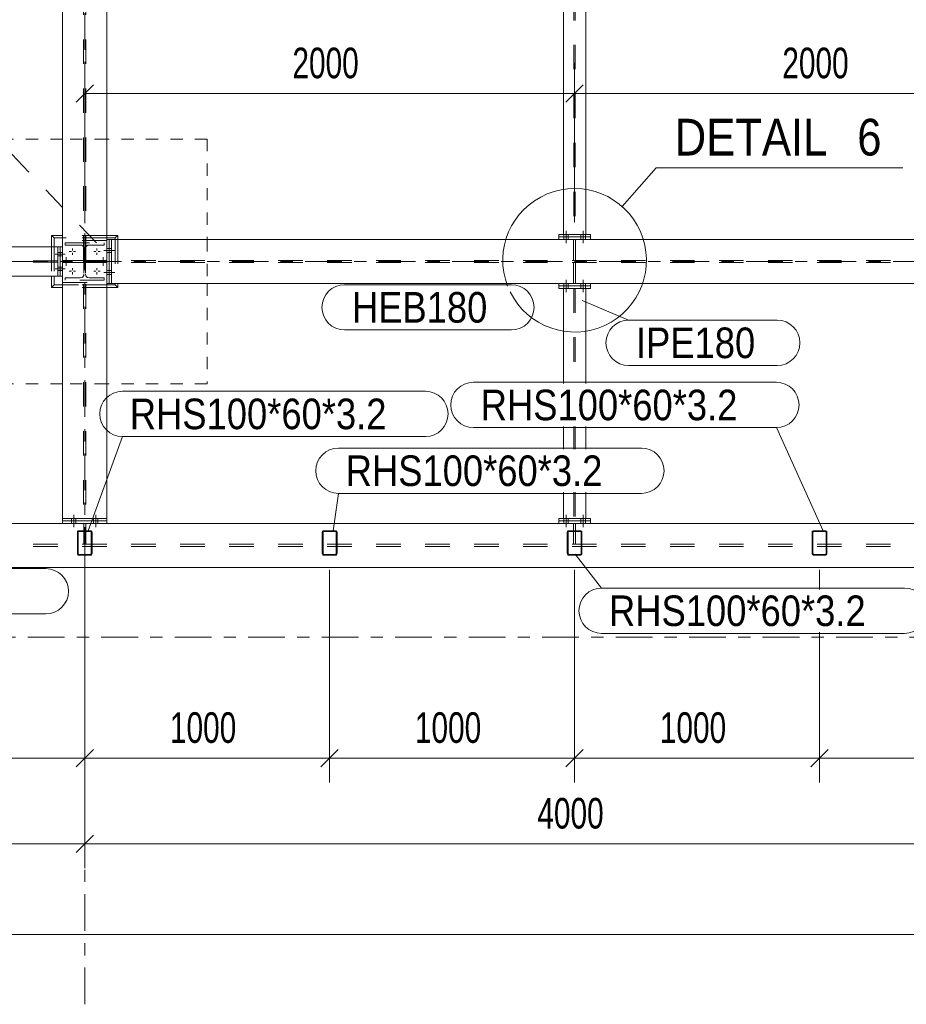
# Model space of a CAD drawing. Header units: millimetres. Extents: x -66 to 775, y -448 to 146.
# Tile 18 of 30: x 236 to 308, y -36 to 45. Entities that reach past the tile are written whole.
import ezdxf

# ---------------------------------------------------------------- set-up
doc = ezdxf.new("R2010")
doc.units = ezdxf.units.MM
for name, pattern in [('XKITLINE00', [0]), ('XKITLINE01', [4, 1, -1, 1, -1]), ('XKITLINE02', [4, 2, -2]), ('XKITLINE03', [6, 3, -1, 1, -1])]:
    doc.linetypes.add(name, pattern=pattern)
for name, color, linetype, lineweight in [('Kóta', 4, 'Continuous', 0), ('Mřížka', 4, 'Continuous', 0), ('Prvek', 2, 'Continuous', 0), ('Značka prvku', 2, 'Continuous', 0), ('Šroub', 3, 'Continuous', 0)]:
    doc.layers.add(name, color=color, linetype=linetype, lineweight=lineweight)
doc.styles.add('ARIAL', font='arial.ttf')
doc.styles.add('ARIAL_NARROW', font='ARIALN.TTF')

msp = doc.modelspace()

# ---------------------------------------------------------------- linework, layer by layer
at = {"color": 6, "linetype": 'XKITLINE00', "lineweight": 0}
for p, q in [((284.879, 29.689), (287.672, 32.856)), ((287.672, 32.856), (307.804, 32.856))]:
    msp.add_line(p, q, dxfattribs=at)
msp.add_arc((281, 25.292), 5.863, 206.16976, 201.09375, dxfattribs=at)
at = {"layer": 'Kóta', "color": 7, "linetype": 'XKITLINE00', "lineweight": 0}
for p, q in [((241, 28.32), (241, 41.418)), ((281, 28.4), (281, 41.418)), ((281, 28.4), (281, 41.418)), ((241.707, 39.625), (240.293, 38.211)), ((281.707, 39.625), (280.293, 38.211)), ((281.707, 39.625), (280.293, 38.211)), ((241, 38.918), (281, 38.918)), ((281, 38.918), (321, 38.918)), ((241, 1.085), (241, -24.388)), ((241, 1.085), (241, -24.388)), ((241, 0), (241, -17.388)), ((241, 0), (241, -17.388)), ((261, 0), (261, -17.388)), ((261, 0), (261, -17.388)), ((281, 0), (281, -17.388)), ((281, 0), (281, -17.388)), ((301, 0), (301, -1.593)), ((301, 0), (301, -1.593)), ((301, -5.093), (301, -17.388)), ((301, -5.093), (301, -17.388)), ((241.707, -14.681), (240.293, -16.095)), ((241.707, -14.681), (240.293, -16.095)), ((261.707, -14.681), (260.293, -16.095)), ((261.707, -14.681), (260.293, -16.095)), ((281.707, -14.681), (280.293, -16.095)), ((281.707, -14.681), (280.293, -16.095)), ((301.707, -14.681), (300.293, -16.095)), ((301.707, -14.681), (300.293, -16.095)), ((221, -15.388), (241, -15.388)), ((241, -15.388), (261, -15.388)), ((261, -15.388), (281, -15.388)), ((281, -15.388), (301, -15.388)), ((301, -15.388), (321, -15.388)), ((241.707, -21.68), (240.293, -23.095)), ((241.707, -21.68), (240.293, -23.095)), ((181, -22.388), (241, -22.388)), ((241, -22.388), (321, -22.388)), ((-0.8, -29.803), (322.8, -29.803))]:
    msp.add_line(p, q, dxfattribs=at)
at = {"layer": 'Kóta', "color": 3}
for p in [(241, 38.918), (281, 38.918), (281, 38.918), (241, -15.388), (241, -15.388), (261, -15.388), (261, -15.388), (281, -15.388), (281, -15.388), (301, -15.388), (301, -15.388), (241, -22.388), (241, -22.388)]:
    msp.add_point(p, dxfattribs=at)
at = {"layer": 'Mřížka', "color": 1, "linetype": 'XKITLINE03', "lineweight": 0}
for p, q in [((241, -35.5), (241, 107.2)), ((-29, 25.2), (351, 25.2)), ((218.353, -5.5), (351, -5.5))]:
    msp.add_line(p, q, dxfattribs=at)
at = {"layer": 'Prvek', "color": 3, "linetype": 'XKITLINE00', "lineweight": 0}
for p, q in [((239.2, 75.34), (239.2, 4.2)), ((242.8, 4.2), (242.8, 75.34)), ((280.09, 27.4), (280.09, 74.9)), ((281.91, 27.4), (281.91, 74.9)), ((280.09, 27.4), (279.7, 27.4)), ((279.7, 27.4), (279.7, 27.2)), ((280.09, 27.4), (281.91, 27.4)), ((282.3, 27.4), (281.91, 27.4)), ((282.3, 27.4), (282.3, 27.2)), ((238.3, 27.32), (238.3, 26.4)), ((239.2, 27.32), (238.3, 27.32)), ((238.5, 27.12), (238.3, 27.32)), ((238.5, 27.12), (238.5, 26.4)), ((239.2, 27.12), (238.5, 27.12)), ((243.7, 27.32), (242.8, 27.32)), ((243.5, 27.12), (242.8, 27.12)), ((242.8, 27), (243, 27)), ((243, 27), (243.2, 27)), ((243, 27), (243, 23.4)), ((243.2, 27), (243.2, 23.4)), ((243.2, 27), (318.8, 27)), ((243.7, 27.32), (243.5, 27.12)), ((243.5, 27.12), (243.5, 27)), ((243.7, 27.32), (243.7, 27)), ((282.3, 27.2), (279.7, 27.2)), ((282.3, 27.2), (279.7, 27.2)), ((279.7, 27.2), (279.7, 27)), ((282.3, 27.2), (282.3, 27)), ((183.2, 26.4), (238.8, 26.4)), ((238.8, 26.4), (238.8, 24)), ((238.8, 26.4), (239, 26.4)), ((239, 24), (239, 26.4)), ((239, 26.4), (239.2, 26.4)), ((183.2, 24), (238.8, 24)), ((238.3, 24), (238.3, 23.08)), ((238.5, 24), (238.5, 23.28)), ((239, 24), (238.8, 24)), ((239.2, 24), (239, 24)), ((243, 23.4), (242.8, 23.4)), ((243.2, 23.4), (243, 23.4)), ((243.2, 23.4), (318.8, 23.4)), ((243.5, 23.4), (243.5, 23.28)), ((243.7, 23.4), (243.7, 23.08)), ((279.7, 23.4), (279.7, 23.2)), ((282.3, 23.4), (282.3, 23.2)), ((238.3, 23.08), (238.5, 23.28)), ((239.2, 23.08), (238.3, 23.08)), ((238.5, 23.28), (239.2, 23.28)), ((243.5, 23.28), (242.8, 23.28)), ((243.7, 23.08), (242.8, 23.08)), ((243.5, 23.28), (243.7, 23.08)), ((282.3, 23.2), (279.7, 23.2)), ((279.7, 23.2), (279.7, 23)), ((282.3, 23.2), (279.7, 23.2)), ((280.09, 23), (279.7, 23)), ((281.91, 23), (280.09, 23)), ((280.09, 23), (280.09, 15.222)), ((281.91, 15.222), (281.91, 23)), ((282.3, 23), (281.91, 23)), ((282.3, 23.2), (282.3, 23)), ((280.09, 11.722), (280.09, 9.85)), ((281.91, 9.85), (281.91, 11.722)), ((280.09, 6.35), (280.09, 4.2)), ((281.91, 4.2), (281.91, 6.35)), ((239.2, 4.2), (242.8, 4.2)), ((239.2, 4.2), (239.2, 4)), ((242.8, 4.2), (242.8, 4)), ((279.7, 4.2), (279.7, 4)), ((280.09, 4.2), (279.7, 4.2)), ((280.09, 4.2), (281.91, 4.2)), ((282.3, 4.2), (281.91, 4.2)), ((282.3, 4.2), (282.3, 4)), ((167.2, 3.8), (322.8, 3.8)), ((242.8, 4), (239.2, 4)), ((242.8, 4), (239.2, 4)), ((239.2, 4), (239.2, 3.8)), ((242.8, 4), (242.8, 3.8)), ((282.3, 4), (279.7, 4)), ((282.3, 4), (279.7, 4)), ((279.7, 4), (279.7, 3.8)), ((282.3, 4), (282.3, 3.8)), ((240.41, 3.121), (240.4, 3.072)), ((240.4, 1.328), (240.4, 3.072)), ((240.437, 3.163), (240.41, 3.121)), ((240.479, 3.19), (240.437, 3.163)), ((240.464, 3.072), (240.469, 3.096)), ((240.464, 1.328), (240.464, 3.072)), ((240.469, 3.096), (240.483, 3.117)), ((240.528, 3.2), (240.479, 3.19)), ((240.483, 3.117), (240.504, 3.131)), ((240.504, 3.131), (240.528, 3.136)), ((240.528, 3.2), (241.472, 3.2)), ((240.528, 3.136), (241.472, 3.136)), ((241.521, 3.19), (241.472, 3.2)), ((241.472, 3.136), (241.496, 3.131)), ((241.496, 3.131), (241.517, 3.117)), ((241.517, 3.117), (241.531, 3.096)), ((241.563, 3.163), (241.521, 3.19)), ((241.531, 3.096), (241.536, 3.072)), ((241.536, 1.328), (241.536, 3.072)), ((241.59, 3.121), (241.563, 3.163)), ((241.6, 3.072), (241.59, 3.121)), ((241.6, 1.328), (241.6, 3.072)), ((260.41, 3.121), (260.4, 3.072)), ((260.4, 1.328), (260.4, 3.072)), ((260.437, 3.163), (260.41, 3.121)), ((260.479, 3.19), (260.437, 3.163)), ((260.464, 3.072), (260.469, 3.096)), ((260.464, 1.328), (260.464, 3.072)), ((260.469, 3.096), (260.483, 3.117)), ((260.528, 3.2), (260.479, 3.19)), ((260.483, 3.117), (260.504, 3.131)), ((260.504, 3.131), (260.528, 3.136)), ((260.528, 3.2), (261.472, 3.2)), ((260.528, 3.136), (261.472, 3.136)), ((261.521, 3.19), (261.472, 3.2)), ((261.472, 3.136), (261.496, 3.131)), ((261.496, 3.131), (261.517, 3.117)), ((261.517, 3.117), (261.531, 3.096)), ((261.563, 3.163), (261.521, 3.19)), ((261.531, 3.096), (261.536, 3.072)), ((261.536, 1.328), (261.536, 3.072)), ((261.59, 3.121), (261.563, 3.163)), ((261.6, 3.072), (261.59, 3.121)), ((261.6, 1.328), (261.6, 3.072)), ((280.41, 3.121), (280.4, 3.072)), ((280.4, 1.328), (280.4, 3.072)), ((280.437, 3.163), (280.41, 3.121)), ((280.479, 3.19), (280.437, 3.163)), ((280.464, 3.072), (280.469, 3.096)), ((280.464, 1.328), (280.464, 3.072)), ((280.469, 3.096), (280.483, 3.117)), ((280.528, 3.2), (280.479, 3.19)), ((280.483, 3.117), (280.504, 3.131)), ((280.504, 3.131), (280.528, 3.136)), ((280.528, 3.2), (281.472, 3.2)), ((280.528, 3.136), (281.472, 3.136)), ((281.521, 3.19), (281.472, 3.2)), ((281.472, 3.136), (281.496, 3.131)), ((281.496, 3.131), (281.517, 3.117)), ((281.517, 3.117), (281.531, 3.096)), ((281.563, 3.163), (281.521, 3.19)), ((281.531, 3.096), (281.536, 3.072)), ((281.536, 1.328), (281.536, 3.072)), ((281.59, 3.121), (281.563, 3.163)), ((281.6, 3.072), (281.59, 3.121)), ((281.6, 1.328), (281.6, 3.072)), ((300.41, 3.121), (300.4, 3.072)), ((300.4, 1.328), (300.4, 3.072)), ((300.437, 3.163), (300.41, 3.121)), ((300.479, 3.19), (300.437, 3.163)), ((300.464, 3.072), (300.469, 3.096)), ((300.464, 1.328), (300.464, 3.072)), ((300.469, 3.096), (300.483, 3.117)), ((300.528, 3.2), (300.479, 3.19)), ((300.483, 3.117), (300.504, 3.131)), ((300.504, 3.131), (300.528, 3.136)), ((300.528, 3.2), (301.472, 3.2)), ((300.528, 3.136), (301.472, 3.136)), ((301.521, 3.19), (301.472, 3.2)), ((301.472, 3.136), (301.496, 3.131)), ((301.496, 3.131), (301.517, 3.117)), ((301.517, 3.117), (301.531, 3.096)), ((301.563, 3.163), (301.521, 3.19)), ((301.531, 3.096), (301.536, 3.072)), ((301.536, 1.328), (301.536, 3.072)), ((301.59, 3.121), (301.563, 3.163)), ((301.6, 3.072), (301.59, 3.121)), ((301.6, 1.328), (301.6, 3.072)), ((240.4, 1.328), (240.41, 1.279)), ((240.41, 1.279), (240.437, 1.237)), ((240.437, 1.237), (240.479, 1.21)), ((240.469, 1.304), (240.464, 1.328)), ((240.483, 1.283), (240.469, 1.304)), ((240.479, 1.21), (240.528, 1.2)), ((240.504, 1.269), (240.483, 1.283)), ((240.528, 1.264), (240.504, 1.269)), ((240.528, 1.264), (241.472, 1.264)), ((240.528, 1.2), (241.472, 1.2)), ((241.496, 1.269), (241.472, 1.264)), ((241.472, 1.2), (241.521, 1.21)), ((241.517, 1.283), (241.496, 1.269)), ((241.531, 1.304), (241.517, 1.283)), ((241.521, 1.21), (241.563, 1.237)), ((241.536, 1.328), (241.531, 1.304)), ((241.563, 1.237), (241.59, 1.279)), ((241.59, 1.279), (241.6, 1.328)), ((260.4, 1.328), (260.41, 1.279)), ((260.41, 1.279), (260.437, 1.237)), ((260.437, 1.237), (260.479, 1.21)), ((260.469, 1.304), (260.464, 1.328)), ((260.483, 1.283), (260.469, 1.304)), ((260.479, 1.21), (260.528, 1.2)), ((260.504, 1.269), (260.483, 1.283)), ((260.528, 1.264), (260.504, 1.269)), ((260.528, 1.264), (261.472, 1.264)), ((260.528, 1.2), (261.472, 1.2)), ((261.496, 1.269), (261.472, 1.264)), ((261.472, 1.2), (261.521, 1.21)), ((261.517, 1.283), (261.496, 1.269)), ((261.531, 1.304), (261.517, 1.283)), ((261.521, 1.21), (261.563, 1.237)), ((261.536, 1.328), (261.531, 1.304)), ((261.563, 1.237), (261.59, 1.279)), ((261.59, 1.279), (261.6, 1.328)), ((280.4, 1.328), (280.41, 1.279)), ((280.41, 1.279), (280.437, 1.237)), ((280.437, 1.237), (280.479, 1.21)), ((280.469, 1.304), (280.464, 1.328)), ((280.483, 1.283), (280.469, 1.304)), ((280.479, 1.21), (280.528, 1.2)), ((280.504, 1.269), (280.483, 1.283)), ((280.528, 1.264), (280.504, 1.269)), ((280.528, 1.264), (281.472, 1.264)), ((280.528, 1.2), (281.472, 1.2)), ((281.496, 1.269), (281.472, 1.264)), ((281.472, 1.2), (281.521, 1.21)), ((281.517, 1.283), (281.496, 1.269)), ((281.531, 1.304), (281.517, 1.283)), ((281.521, 1.21), (281.563, 1.237)), ((281.536, 1.328), (281.531, 1.304)), ((281.563, 1.237), (281.59, 1.279)), ((281.59, 1.279), (281.6, 1.328)), ((300.4, 1.328), (300.41, 1.279)), ((300.41, 1.279), (300.437, 1.237)), ((300.437, 1.237), (300.479, 1.21)), ((300.469, 1.304), (300.464, 1.328)), ((300.483, 1.283), (300.469, 1.304)), ((300.479, 1.21), (300.528, 1.2)), ((300.504, 1.269), (300.483, 1.283)), ((300.528, 1.264), (300.504, 1.269)), ((300.528, 1.264), (301.472, 1.264)), ((300.528, 1.2), (301.472, 1.2)), ((301.496, 1.269), (301.472, 1.264)), ((301.472, 1.2), (301.521, 1.21)), ((301.517, 1.283), (301.496, 1.269)), ((301.531, 1.304), (301.517, 1.283)), ((301.521, 1.21), (301.563, 1.237)), ((301.536, 1.328), (301.531, 1.304)), ((301.563, 1.237), (301.59, 1.279)), ((301.59, 1.279), (301.6, 1.328)), ((167.2, 0.2), (322.8, 0.2))]:
    msp.add_line(p, q, dxfattribs=at)
at = {"layer": 'Prvek', "color": 7, "linetype": 'XKITLINE02', "lineweight": 0}
for p, q in [((240.915, 75.34), (240.915, 4.2)), ((241.085, 75.34), (241.085, 4.2)), ((280.947, 74.9), (280.947, 27.4)), ((281.053, 74.9), (281.053, 27.4)), ((281.91, 27.4), (280.09, 27.4)), ((243.5, 27.12), (238.5, 27.12)), ((238.5, 27.12), (238.5, 23.28)), ((242.8, 27.32), (239.2, 27.32)), ((242.8, 27.12), (239.2, 27.12)), ((242.8, 26.92), (239.2, 26.92)), ((239.2, 26.92), (239.2, 23.48)), ((239.4, 26.54), (239.4, 26.72)), ((239.4, 26.72), (242.6, 26.72)), ((242.6, 26.72), (242.6, 26.54)), ((242.8, 23.4), (242.8, 27)), ((242.8, 23.48), (242.8, 26.92)), ((243, 23.4), (243, 27)), ((243.2, 27), (243.2, 23.4)), ((243.5, 27.12), (243.5, 23.28)), ((243.5, 27), (243.5, 23.4)), ((243.7, 27), (243.7, 23.4)), ((282.3, 27), (279.7, 27)), ((281.08, 27), (280.92, 27)), ((280.92, 27), (280.92, 25.285)), ((281.08, 25.285), (281.08, 27)), ((238.3, 26.4), (238.3, 24)), ((238.5, 26.4), (238.5, 24)), ((238.8, 24), (238.8, 26.4)), ((239, 26.4), (239, 24)), ((239.2, 26.4), (239.2, 24)), ((240.64, 26.54), (239.4, 26.54)), ((240.64, 26.54), (240.755, 26.517)), ((240.917, 26.355), (240.94, 26.24)), ((240.94, 26.24), (240.94, 24.16)), ((241.06, 26.24), (241.083, 26.355)), ((241.06, 26.24), (241.06, 24.16)), ((241.245, 26.517), (241.36, 26.54)), ((242.6, 26.54), (241.36, 26.54)), ((238.8, 25.25), (183.2, 25.25)), ((238.8, 25.15), (183.2, 25.15)), ((240.91, 25.28), (239.2, 25.28)), ((239.2, 25.28), (239.2, 25.12)), ((239.2, 25.12), (240.91, 25.12)), ((240.91, 25.12), (240.91, 25.28)), ((242.8, 25.28), (241.09, 25.28)), ((241.09, 25.28), (241.09, 25.12)), ((241.09, 25.12), (242.8, 25.12)), ((242.8, 25.12), (242.8, 25.28)), ((318.8, 25.285), (243.2, 25.285)), ((318.8, 25.115), (243.2, 25.115)), ((280.92, 25.285), (281.08, 25.285)), ((280.92, 25.115), (280.92, 23.4)), ((281.08, 25.115), (280.92, 25.115)), ((281.08, 23.4), (281.08, 25.115)), ((240.94, 24.16), (240.917, 24.045)), ((241.083, 24.045), (241.06, 24.16)), ((239.2, 23.48), (242.8, 23.48)), ((239.4, 23.68), (239.4, 23.86)), ((239.4, 23.86), (240.64, 23.86)), ((242.6, 23.68), (239.4, 23.68)), ((240.755, 23.883), (240.64, 23.86)), ((241.36, 23.86), (241.245, 23.883)), ((241.36, 23.86), (242.6, 23.86)), ((242.6, 23.86), (242.6, 23.68)), ((282.3, 23.4), (279.7, 23.4)), ((280.92, 23.4), (281.08, 23.4)), ((238.5, 23.28), (243.5, 23.28)), ((242.8, 23.28), (239.2, 23.28)), ((242.8, 23.08), (239.2, 23.08)), ((281.91, 23), (280.09, 23)), ((280.947, 23), (280.947, 15.222)), ((281.053, 23), (281.053, 15.222)), ((280.947, 11.722), (280.947, 9.85)), ((281.053, 11.722), (281.053, 9.85)), ((280.947, 6.35), (280.947, 4.2)), ((281.053, 6.35), (281.053, 4.2)), ((242.8, 4.2), (239.2, 4.2)), ((281.91, 4.2), (280.09, 4.2)), ((242.8, 3.8), (239.2, 3.8)), ((241.08, 3.8), (240.92, 3.8)), ((240.92, 3.8), (240.92, 2.085)), ((241.08, 2.085), (241.08, 3.8)), ((282.3, 3.8), (279.7, 3.8)), ((281.08, 3.8), (280.92, 3.8)), ((280.92, 3.8), (280.92, 2.085)), ((281.08, 2.085), (281.08, 3.8)), ((240.4, 3.072), (240.41, 3.121)), ((240.4, 1.328), (240.4, 3.072)), ((240.41, 3.121), (240.437, 3.163)), ((240.437, 3.163), (240.479, 3.19)), ((240.469, 3.096), (240.464, 3.072)), ((240.464, 1.328), (240.464, 3.072)), ((240.483, 3.117), (240.469, 3.096)), ((240.479, 3.19), (240.528, 3.2)), ((240.504, 3.131), (240.483, 3.117)), ((240.528, 3.136), (240.504, 3.131)), ((240.528, 3.2), (241.472, 3.2)), ((240.528, 3.136), (241.472, 3.136)), ((241.472, 3.2), (241.521, 3.19)), ((241.496, 3.131), (241.472, 3.136)), ((241.517, 3.117), (241.496, 3.131)), ((241.531, 3.096), (241.517, 3.117)), ((241.521, 3.19), (241.563, 3.163)), ((241.536, 3.072), (241.531, 3.096)), ((241.536, 1.328), (241.536, 3.072)), ((241.563, 3.163), (241.59, 3.121)), ((241.59, 3.121), (241.6, 3.072)), ((241.6, 1.328), (241.6, 3.072)), ((260.4, 3.072), (260.41, 3.121)), ((260.4, 1.328), (260.4, 3.072)), ((260.41, 3.121), (260.437, 3.163)), ((260.437, 3.163), (260.479, 3.19)), ((260.469, 3.096), (260.464, 3.072)), ((260.464, 1.328), (260.464, 3.072)), ((260.483, 3.117), (260.469, 3.096)), ((260.479, 3.19), (260.528, 3.2)), ((260.504, 3.131), (260.483, 3.117)), ((260.528, 3.136), (260.504, 3.131)), ((260.528, 3.2), (261.472, 3.2)), ((260.528, 3.136), (261.472, 3.136)), ((261.472, 3.2), (261.521, 3.19)), ((261.496, 3.131), (261.472, 3.136)), ((261.517, 3.117), (261.496, 3.131)), ((261.531, 3.096), (261.517, 3.117)), ((261.521, 3.19), (261.563, 3.163)), ((261.536, 3.072), (261.531, 3.096)), ((261.536, 1.328), (261.536, 3.072)), ((261.563, 3.163), (261.59, 3.121)), ((261.59, 3.121), (261.6, 3.072)), ((261.6, 1.328), (261.6, 3.072)), ((280.4, 3.072), (280.41, 3.121)), ((280.4, 1.328), (280.4, 3.072)), ((280.41, 3.121), (280.437, 3.163)), ((280.437, 3.163), (280.479, 3.19)), ((280.469, 3.096), (280.464, 3.072)), ((280.464, 1.328), (280.464, 3.072)), ((280.483, 3.117), (280.469, 3.096)), ((280.479, 3.19), (280.528, 3.2)), ((280.504, 3.131), (280.483, 3.117)), ((280.528, 3.136), (280.504, 3.131)), ((280.528, 3.2), (281.472, 3.2)), ((280.528, 3.136), (281.472, 3.136)), ((281.472, 3.2), (281.521, 3.19)), ((281.496, 3.131), (281.472, 3.136)), ((281.517, 3.117), (281.496, 3.131)), ((281.531, 3.096), (281.517, 3.117)), ((281.521, 3.19), (281.563, 3.163)), ((281.536, 3.072), (281.531, 3.096)), ((281.536, 1.328), (281.536, 3.072)), ((281.563, 3.163), (281.59, 3.121)), ((281.59, 3.121), (281.6, 3.072)), ((281.6, 1.328), (281.6, 3.072)), ((300.4, 3.072), (300.41, 3.121)), ((300.4, 1.328), (300.4, 3.072)), ((300.41, 3.121), (300.437, 3.163)), ((300.437, 3.163), (300.479, 3.19)), ((300.469, 3.096), (300.464, 3.072)), ((300.464, 1.328), (300.464, 3.072)), ((300.483, 3.117), (300.469, 3.096)), ((300.479, 3.19), (300.528, 3.2)), ((300.504, 3.131), (300.483, 3.117)), ((300.528, 3.136), (300.504, 3.131)), ((300.528, 3.2), (301.472, 3.2)), ((300.528, 3.136), (301.472, 3.136)), ((301.472, 3.2), (301.521, 3.19)), ((301.496, 3.131), (301.472, 3.136)), ((301.517, 3.117), (301.496, 3.131)), ((301.531, 3.096), (301.517, 3.117)), ((301.521, 3.19), (301.563, 3.163)), ((301.536, 3.072), (301.531, 3.096)), ((301.536, 1.328), (301.536, 3.072)), ((301.563, 3.163), (301.59, 3.121)), ((301.59, 3.121), (301.6, 3.072)), ((301.6, 1.328), (301.6, 3.072)), ((322.8, 2.085), (167.2, 2.085)), ((322.8, 1.915), (167.2, 1.915)), ((240.92, 2.085), (241.08, 2.085)), ((280.92, 2.085), (281.08, 2.085)), ((240.41, 1.279), (240.4, 1.328)), ((240.437, 1.237), (240.41, 1.279)), ((240.479, 1.21), (240.437, 1.237)), ((240.464, 1.328), (240.469, 1.304)), ((240.469, 1.304), (240.483, 1.283)), ((240.528, 1.2), (240.479, 1.21)), ((240.483, 1.283), (240.504, 1.269)), ((240.504, 1.269), (240.528, 1.264)), ((240.528, 1.264), (241.472, 1.264)), ((240.528, 1.2), (241.472, 1.2)), ((241.472, 1.264), (241.496, 1.269)), ((241.521, 1.21), (241.472, 1.2)), ((241.496, 1.269), (241.517, 1.283)), ((241.517, 1.283), (241.531, 1.304)), ((241.563, 1.237), (241.521, 1.21)), ((241.531, 1.304), (241.536, 1.328)), ((241.59, 1.279), (241.563, 1.237)), ((241.6, 1.328), (241.59, 1.279)), ((260.41, 1.279), (260.4, 1.328)), ((260.437, 1.237), (260.41, 1.279)), ((260.479, 1.21), (260.437, 1.237)), ((260.464, 1.328), (260.469, 1.304)), ((260.469, 1.304), (260.483, 1.283)), ((260.528, 1.2), (260.479, 1.21)), ((260.483, 1.283), (260.504, 1.269)), ((260.504, 1.269), (260.528, 1.264)), ((260.528, 1.264), (261.472, 1.264)), ((260.528, 1.2), (261.472, 1.2)), ((261.472, 1.264), (261.496, 1.269)), ((261.521, 1.21), (261.472, 1.2)), ((261.496, 1.269), (261.517, 1.283)), ((261.517, 1.283), (261.531, 1.304)), ((261.563, 1.237), (261.521, 1.21)), ((261.531, 1.304), (261.536, 1.328)), ((261.59, 1.279), (261.563, 1.237)), ((261.6, 1.328), (261.59, 1.279)), ((280.41, 1.279), (280.4, 1.328)), ((280.437, 1.237), (280.41, 1.279)), ((280.479, 1.21), (280.437, 1.237)), ((280.464, 1.328), (280.469, 1.304)), ((280.469, 1.304), (280.483, 1.283)), ((280.528, 1.2), (280.479, 1.21)), ((280.483, 1.283), (280.504, 1.269)), ((280.504, 1.269), (280.528, 1.264)), ((280.528, 1.264), (281.472, 1.264)), ((280.528, 1.2), (281.472, 1.2)), ((281.472, 1.264), (281.496, 1.269)), ((281.521, 1.21), (281.472, 1.2)), ((281.496, 1.269), (281.517, 1.283)), ((281.517, 1.283), (281.531, 1.304)), ((281.563, 1.237), (281.521, 1.21)), ((281.531, 1.304), (281.536, 1.328)), ((281.59, 1.279), (281.563, 1.237)), ((281.6, 1.328), (281.59, 1.279)), ((300.41, 1.279), (300.4, 1.328)), ((300.437, 1.237), (300.41, 1.279)), ((300.479, 1.21), (300.437, 1.237)), ((300.464, 1.328), (300.469, 1.304)), ((300.469, 1.304), (300.483, 1.283)), ((300.528, 1.2), (300.479, 1.21)), ((300.483, 1.283), (300.504, 1.269)), ((300.504, 1.269), (300.528, 1.264)), ((300.528, 1.264), (301.472, 1.264)), ((300.528, 1.2), (301.472, 1.2)), ((301.472, 1.264), (301.496, 1.269)), ((301.521, 1.21), (301.472, 1.2)), ((301.496, 1.269), (301.517, 1.283)), ((301.517, 1.283), (301.531, 1.304)), ((301.563, 1.237), (301.521, 1.21)), ((301.531, 1.304), (301.536, 1.328)), ((301.59, 1.279), (301.563, 1.237)), ((301.6, 1.328), (301.59, 1.279))]:
    msp.add_line(p, q, dxfattribs=at)
at = {"layer": 'Prvek', "color": 7, "linetype": 'XKITLINE01', "lineweight": 0}
for p, q in [((239.2, 35.2), (231, 35.2)), ((251, 35.2), (242.8, 35.2)), ((251, 35.2), (251, 27)), ((251, 23.4), (251, 15.2)), ((239.2, 15.2), (231, 15.2)), ((251, 15.2), (242.8, 15.2))]:
    msp.add_line(p, q, dxfattribs=at)
at = {"layer": 'Prvek', "color": 1, "linetype": 'XKITLINE01', "lineweight": 0}
for p, q in [((242.8, 35.2), (239.2, 35.2)), ((251, 27), (251, 23.4)), ((242.8, 15.2), (239.2, 15.2))]:
    msp.add_line(p, q, dxfattribs=at)
at = {"layer": 'Prvek', "color": 7, "linetype": 'XKITLINE02', "lineweight": 0}
for centre, start, end in [((240.64, 26.24), 22.5, 67.5), ((241.36, 26.24), 112.5, 157.5), ((240.64, 24.16), 292.5, 337.5), ((241.36, 24.16), 202.5, 247.5)]:
    msp.add_arc(centre, 0.3, start, end, dxfattribs=at)
at = {"layer": 'Značka prvku', "color": 7, "linetype": 'XKITLINE02', "lineweight": 0}
msp.add_line((241.954, 26.71), (233.166, 35.951), dxfattribs=at)
at = {"layer": 'Značka prvku', "color": 7, "linetype": 'XKITLINE00', "lineweight": 0}
for p, q in [((262.22, 23.3), (275.838, 23.3)), ((281.614, 21.995), (285.409, 20.4)), ((285.409, 20.4), (297.547, 20.4)), ((262.22, 19.6), (275.838, 19.6)), ((285.409, 16.7), (297.547, 16.7)), ((272.735, 15.322), (297.475, 15.322)), ((244.082, 14.593), (268.822, 14.593)), ((272.735, 11.622), (297.475, 11.622)), ((301.294, 3.19), (297.475, 11.622)), ((241.294, 3.19), (244.082, 10.893)), ((244.082, 10.893), (268.822, 10.893)), ((261.711, 9.95), (286.452, 9.95)), ((261.294, 3.19), (261.711, 6.25)), ((261.711, 6.25), (286.452, 6.25)), ((281.048, 1.286), (283.209, -1.493)), ((224.209, 0.1), (237.827, 0.1)), ((283.209, -1.493), (307.949, -1.493)), ((224.209, -3.6), (237.827, -3.6)), ((283.209, -5.193), (307.949, -5.193))]:
    msp.add_line(p, q, dxfattribs=at)
for centre, start, end in [((262.22, 21.45), 90, 270), ((275.838, 21.45), 270, 90), ((285.409, 18.55), 90, 270), ((297.547, 18.55), 270, 90), ((272.735, 13.472), 90, 270), ((297.475, 13.472), 270, 90), ((244.082, 12.743), 90, 270), ((268.822, 12.743), 270, 90), ((261.711, 8.1), 90, 270), ((286.452, 8.1), 270, 90), ((237.827, -1.75), 270, 90), ((283.209, -3.343), 90, 270), ((307.949, -3.343), 270, 90)]:
    msp.add_arc(centre, 1.85, start, end, dxfattribs=at)
at = {"layer": 'Šroub', "color": 7, "linetype": 'XKITLINE02', "lineweight": 0}
for p, q in [((280.12, 27.2), (280.12, 27.4)), ((280.12, 27.2), (280.12, 27.4)), ((280.3, 26.7), (280.3, 27.7)), ((280.3, 26.7), (280.3, 27.7)), ((280.48, 27.2), (280.48, 27.4)), ((280.48, 27.2), (280.48, 27.4)), ((281.52, 27.2), (281.52, 27.4)), ((281.52, 27.2), (281.52, 27.4)), ((281.7, 26.7), (281.7, 27.7)), ((281.7, 26.7), (281.7, 27.7)), ((281.88, 27.2), (281.88, 27.4)), ((281.88, 27.2), (281.88, 27.4)), ((280.12, 27), (280.12, 27.2)), ((280.12, 27), (280.12, 27.2)), ((280.48, 27), (280.48, 27.2)), ((280.48, 27), (280.48, 27.2)), ((281.52, 27), (281.52, 27.2)), ((281.52, 27), (281.52, 27.2)), ((281.88, 27), (281.88, 27.2)), ((281.88, 27), (281.88, 27.2)), ((239.4, 25.8), (238.6, 25.8)), ((239.4, 25.8), (238.6, 25.8)), ((239, 25.93), (238.8, 25.93)), ((239, 25.93), (238.8, 25.93)), ((239.2, 25.93), (239, 25.93)), ((239.2, 25.93), (239, 25.93)), ((242.55, 26.1), (243.45, 26.1)), ((242.55, 26.1), (243.45, 26.1)), ((242.8, 26.27), (243, 26.27)), ((242.8, 26.27), (243, 26.27)), ((242.8, 25.93), (243, 25.93)), ((242.8, 25.93), (243, 25.93)), ((243, 26.27), (243.2, 26.27)), ((243, 26.27), (243.2, 26.27)), ((243, 25.93), (243.2, 25.93)), ((243, 25.93), (243.2, 25.93)), ((239, 25.67), (238.8, 25.67)), ((239, 25.67), (238.8, 25.67)), ((239.2, 25.67), (239, 25.67)), ((239.2, 25.67), (239, 25.67)), ((239.4, 24.6), (238.6, 24.6)), ((239.4, 24.6), (238.6, 24.6)), ((239, 24.73), (238.8, 24.73)), ((239, 24.73), (238.8, 24.73)), ((239, 24.47), (238.8, 24.47)), ((239, 24.47), (238.8, 24.47)), ((239.2, 24.73), (239, 24.73)), ((239.2, 24.73), (239, 24.73)), ((239.2, 24.47), (239, 24.47)), ((239.2, 24.47), (239, 24.47)), ((242.55, 24.3), (243.45, 24.3)), ((242.55, 24.3), (243.45, 24.3)), ((242.8, 24.47), (243, 24.47)), ((242.8, 24.47), (243, 24.47)), ((243, 24.47), (243.2, 24.47)), ((243, 24.47), (243.2, 24.47)), ((242.8, 24.13), (243, 24.13)), ((242.8, 24.13), (243, 24.13)), ((243, 24.13), (243.2, 24.13)), ((243, 24.13), (243.2, 24.13)), ((280.12, 23.4), (280.12, 23.2)), ((280.12, 23.4), (280.12, 23.2)), ((280.3, 23.7), (280.3, 22.7)), ((280.3, 23.7), (280.3, 22.7)), ((280.48, 23.4), (280.48, 23.2)), ((280.48, 23.4), (280.48, 23.2)), ((281.52, 23.4), (281.52, 23.2)), ((281.52, 23.4), (281.52, 23.2)), ((281.7, 23.7), (281.7, 22.7)), ((281.7, 23.7), (281.7, 22.7)), ((281.88, 23.4), (281.88, 23.2)), ((281.88, 23.4), (281.88, 23.2)), ((280.12, 23.2), (280.12, 23)), ((280.12, 23.2), (280.12, 23)), ((280.48, 23.2), (280.48, 23)), ((280.48, 23.2), (280.48, 23)), ((281.52, 23.2), (281.52, 23)), ((281.52, 23.2), (281.52, 23)), ((281.88, 23.2), (281.88, 23)), ((281.88, 23.2), (281.88, 23)), ((239.92, 4), (239.92, 4.2)), ((239.92, 4), (239.92, 4.2)), ((240.1, 3.5), (240.1, 4.5)), ((240.1, 3.5), (240.1, 4.5)), ((240.28, 4), (240.28, 4.2)), ((240.28, 4), (240.28, 4.2)), ((241.72, 4), (241.72, 4.2)), ((241.72, 4), (241.72, 4.2)), ((241.9, 3.5), (241.9, 4.5)), ((241.9, 3.5), (241.9, 4.5)), ((242.08, 4), (242.08, 4.2)), ((242.08, 4), (242.08, 4.2)), ((280.12, 4), (280.12, 4.2)), ((280.12, 4), (280.12, 4.2)), ((280.3, 3.5), (280.3, 4.5)), ((280.3, 3.5), (280.3, 4.5)), ((280.48, 4), (280.48, 4.2)), ((280.48, 4), (280.48, 4.2)), ((281.52, 4), (281.52, 4.2)), ((281.52, 4), (281.52, 4.2)), ((281.7, 3.5), (281.7, 4.5)), ((281.7, 3.5), (281.7, 4.5)), ((281.88, 4), (281.88, 4.2)), ((281.88, 4), (281.88, 4.2)), ((239.92, 3.8), (239.92, 4)), ((239.92, 3.8), (239.92, 4)), ((240.28, 3.8), (240.28, 4)), ((240.28, 3.8), (240.28, 4)), ((241.72, 3.8), (241.72, 4)), ((241.72, 3.8), (241.72, 4)), ((242.08, 3.8), (242.08, 4)), ((242.08, 3.8), (242.08, 4)), ((280.12, 3.8), (280.12, 4)), ((280.12, 3.8), (280.12, 4)), ((280.48, 3.8), (280.48, 4)), ((280.48, 3.8), (280.48, 4)), ((281.52, 3.8), (281.52, 4)), ((281.52, 3.8), (281.52, 4)), ((281.88, 3.8), (281.88, 4)), ((281.88, 3.8), (281.88, 4))]:
    msp.add_line(p, q, dxfattribs=at)
at = {"layer": 'Šroub', "color": 7, "linetype": 'XKITLINE00', "lineweight": 0}
for p, q in [((239.74, 26), (239.913, 26)), ((240, 26.26), (240, 26.087)), ((240, 25.74), (240, 25.913)), ((240.26, 26), (240.087, 26)), ((241.74, 26), (241.913, 26)), ((242, 26.26), (242, 26.087)), ((242, 25.74), (242, 25.913)), ((242.26, 26), (242.087, 26)), ((239.14, 25.2), (239.38, 25.2)), ((239.5, 25.56), (239.5, 25.32)), ((239.5, 24.84), (239.5, 25.08)), ((239.86, 25.2), (239.62, 25.2)), ((242.14, 25.2), (242.38, 25.2)), ((242.5, 25.56), (242.5, 25.32)), ((242.5, 24.84), (242.5, 25.08)), ((242.86, 25.2), (242.62, 25.2)), ((239.74, 24.4), (239.913, 24.4)), ((240, 24.66), (240, 24.487)), ((240, 24.14), (240, 24.313)), ((240.26, 24.4), (240.087, 24.4)), ((241.74, 24.4), (241.913, 24.4)), ((242, 24.66), (242, 24.487)), ((242, 24.14), (242, 24.313)), ((242.26, 24.4), (242.087, 24.4))]:
    msp.add_line(p, q, dxfattribs=at)

# ---------------------------------------------------------------- texts
at = {"color": 6, "style": 'ARIAL', "width": 0.85}
for s, p in [('DETAIL', (289.172, 33.856)), ('6', (304.079, 33.856))]:
    msp.add_text(s, height=3, dxfattribs=at).set_placement(p)
at = {"layer": 'Kóta', "color": 3, "style": 'ARIAL_NARROW', "width": 0.85}
for s, p in [('2000', (257.96, 40.168)), ('2000', (297.96, 40.168)), ('1000', (247.96, -14.138)), ('1000', (267.96, -14.138)), ('1000', (287.96, -14.138)), ('4000', (277.96, -21.138))]:
    msp.add_text(s, height=2.5, dxfattribs=at).set_placement(p)
at = {"layer": 'Značka prvku', "color": 3, "style": 'ARIAL', "width": 0.85}
for s, p in [('HEB180', (262.82, 20.2)), ('IPE180', (286.009, 17.3)), ('RHS100*60*3.2', (273.335, 12.222)), ('RHS100*60*3.2', (244.682, 11.493)), ('RHS100*60*3.2', (262.311, 6.85)), ('RHS100*60*3.2', (283.809, -4.593))]:
    msp.add_text(s, height=2.5, dxfattribs=at).set_placement(p)

doc.saveas('drawing.dxf')
